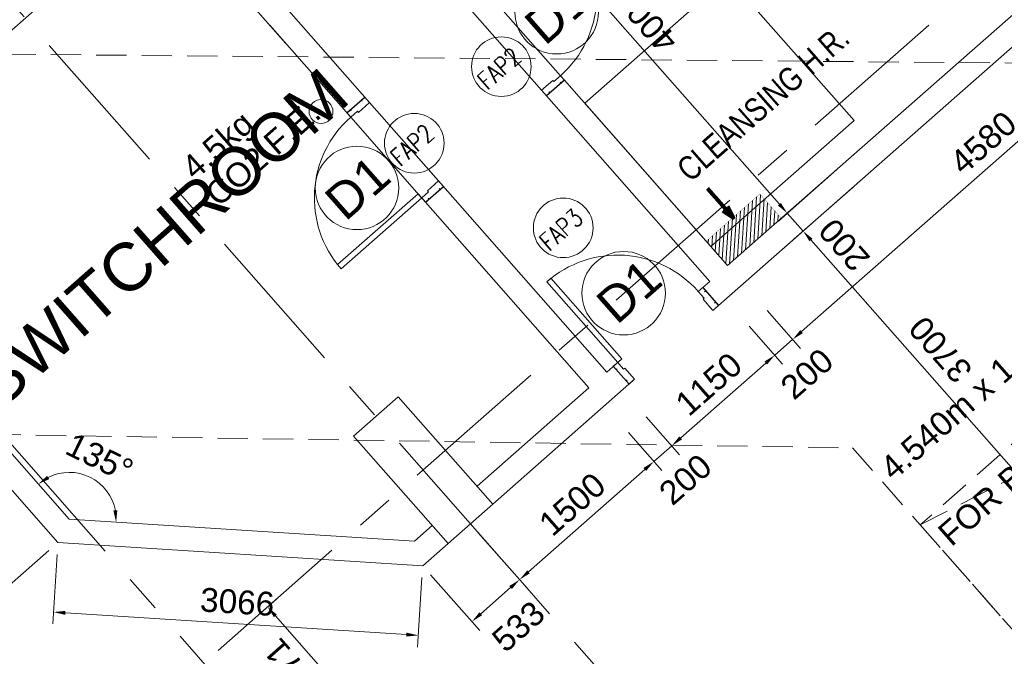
# Model space of a CAD drawing. Header units: millimetres. Extents: x 834119330 to 835277377, y 817781205 to 818243057.
# Tile 25 of 60: x 834344654 to 834352911, y 818021318 to 818026658. Entities that reach past the tile are written whole.
import ezdxf
from ezdxf.enums import TextEntityAlignment as Align

# ---------------------------------------------------------------- set-up
doc = ezdxf.new("R2010")
doc.units = ezdxf.units.MM
doc.header["$LTSCALE"] = 100
for name, pattern in [('DASHDOT', [25.4, 12.7, -6.35, 0, -6.35]), ('Grid Line', [22.225, 12.7, -3.175, 3.175, -3.175]), ('HIDDENX2', [19.05, 12.7, -6.35])]:
    doc.linetypes.add(name, pattern=pattern)
doc.layers.get('0').update_dxf_attribs({"lineweight": 0})
doc.layers.get('Defpoints').update_dxf_attribs({"lineweight": 0})
for name, color, linetype, lineweight in [('A-DOOR', 6, 'Continuous', 13), ('A-WALL', 7, 'Continuous', 13), ('ATR01', 7, 'Continuous', 0), ('DLN020__', 6, 'DASHDOT', 0), ('DLN030_1', 1, 'Continuous', 0), ('DLN0401_', 7, 'Continuous', 0), ('DLN040__', 3, 'Continuous', 0), ('DLN050_A', 2, 'Continuous', 0), ('DLN210__', 7, 'Continuous', 0), ('DLN220__', 7, 'Continuous', 0), ('DLN240__', 1, 'Continuous', 0), ('DLN280__', 3, 'Continuous', 0), ('DLN325__', 7, 'Continuous', 0), ('DLN580__', 4, 'Continuous', 0), ('FITDOOR', 7, 'Continuous', 0), ('HATCH', 8, 'Continuous', 0), ('Pump Plinth', 4, 'Continuous', 13), ('Rev_D', 20, 'Continuous', 0), ('SITE BOUNDARY', 4, 'Continuous', 0)]:
    doc.layers.add(name, color=color, linetype=linetype, lineweight=lineweight)
doc.styles.add('romans', font='romans.shx')
doc.styles.get("Standard").update_dxf_attribs({"font": 'swiss.ttf'})
doc.styles.add('StyleSwis721 Lt BT1', font='swissl.ttf')
doc.styles.add('Swis721tBT', font='swissl.ttf')
doc.dimstyles.new('INTDIM', dxfattribs={"dimtxt": 200, "dimasz": 125, "dimexe": 100, "dimexo": 150, "dimgap": 80, "dimtad": 1, "dimdec": 0, "dimzin": 11, "dimdsep": 46, "dimtxsty": 'StyleSwis721 Lt BT1', "dimblk1": '_Open3011', "dimblk2": '_Open3011', "dimsah": 1, "dimcen": -125, "dimclrd": 256, "dimclre": 256, "dimclrt": 2, "dimaunit": 1, "dimadec": 5, "dimazin": 0, "dimtfac": 1, "dimtdec": 0, "dimtofl": 0, "dimtmove": 2, "dimatfit": 3, "dimldrblk": '_Open3011', "dimfxl": 1, "dimtolj": 1, "dimtzin": 0, "dimlwd": -1, "dimlwe": -1, "dimarcsym": 0})

# ---------------------------------------------------------------- blocks, each defined once
blk = doc.blocks.new('DR1CD')
at = {"layer": 'FITDOOR'}
for p, q in [((0, 1), (45, 1)), ((0, 1), (0, 0)), ((45, 0), (45, 1)), ((0, 0), (45, 0))]:
    blk.add_line(p, q, dxfattribs=at)
blk = doc.blocks.new('DR1CM')
at = {"layer": 'FITDOOR', "color": 6}
blk.add_arc((0, 0), 1, 0, 90, dxfattribs=at)
blk = doc.blocks.new('DLN-Single Door - Opening 2 - 950 x2138 _WH_-1922936-Car Park_B2_F')
at = {"layer": 'DLN210__', "lineweight": 30}
for p, q in [((-500, -100), (-500, 100)), ((500, -100), (500, 100))]:
    blk.add_line(p, q, dxfattribs=at)
at = {"layer": 'FITDOOR'}
for p, q in [((-437.5, 100), (-500, 100)), ((-500, 62.5), (-500, 100)), ((-437.5, -25), (-437.5, 100)), ((437.5, 100), (500, 100)), ((437.5, -25), (437.5, 100)), ((500, 62.5), (500, 100)), ((-488, 62.5), (-500, 62.5)), ((488, 62.5), (500, 62.5)), ((-500, -100), (-500, -62.5)), ((-488, -62.5), (-500, -62.5)), ((-450, -100), (-450, -25)), ((-437.5, -25), (-450, -25)), ((437.5, -25), (450, -25)), ((450, -100), (450, -25)), ((488, -62.5), (500, -62.5)), ((500, -100), (500, -62.5)), ((-450, -100), (-500, -100)), ((450, -100), (500, -100))]:
    blk.add_line(p, q, dxfattribs=at)
at = {"layer": 'DLN325__', "extrusion": (0, 0, -1), "yscale": 899.9999999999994, "zscale": -0.9999999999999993, "rotation": 180}
blk.add_blockref('DR1CD', (450, -100), dxfattribs=at)
at = {"layer": 'DLN325__', "extrusion": (0, 0, -1), "xscale": 899.9999999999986, "yscale": 899.9999999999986, "zscale": -899.9999999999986, "rotation": 180}
blk.add_blockref('DR1CM', (450, -100), dxfattribs=at)
blk = doc.blocks.new('DLN-Single Door - Opening 5 -  950 x 2025 _WH_-1665005-Car Park_B2_F')
at = {"layer": 'A-DOOR'}
blk.add_blockref('DLN-Single Door - Opening 2 - 950 x2138 _WH_-1922936-Car Park_B2_F', (5, 0), dxfattribs=at)
blk = doc.blocks.new('DLN-Single Door - Opening 5 -  950 x 2025 _WH_-V7-Car Park_B1_F')
at = {"layer": 'A-DOOR', "extrusion": (0, 0, -1), "zscale": -1, "rotation": 180}
blk.add_blockref('DLN-Single Door - Opening 5 -  950 x 2025 _WH_-1665005-Car Park_B2_F', (-20, -50), dxfattribs=at)
blk = doc.blocks.new('*D121')
at = {"layer": 'Defpoints', "color": 0, "linetype": 'ByBlock', "transparency": 16777216}
for p in [(834341292.4, 818026002.4, 0), (834341055.4, 818025793.8), (834344974.5, 818022272.9, 0)]:
    blk.add_point(p, dxfattribs=at)
at = {"layer": 'DLN240__', "linetype": 'ByBlock', "transparency": 16777216}
for p, q in [((834341217.4, 818025936.3), (834340980.4, 818025727.8)), ((834344446.1, 818021941.1), (834341121.5, 818025718.8)), ((834344899.4, 818022206.9), (834344437.1, 818021800))]:
    blk.add_line(p, q, dxfattribs=at)
for points in [[(834341134, 818025729.8), (834341109, 818025707.7), (834341055.4, 818025793.8)], [(834344458.6, 818021952.1), (834344433.6, 818021930.1), (834344512.2, 818021866.1)]]:
    blk.add_solid(points, dxfattribs=at)
at = {"layer": 'DLN240__', "color": 2, "linetype": 'ByBlock', "transparency": 16777216, "insert": (834342921, 818023950.7), "char_height": 200, "attachment_point": 5, "rotation": 131.35019, "style": 'StyleSwis721 Lt BT1'}
blk.add_mtext('\\A1;5232', dxfattribs=at)
blk = doc.blocks.new('_Open301')
at = {"layer": 'Rev_D', "linetype": 'ByBlock'}
blk.add_line((0, 0), (-1, 0), dxfattribs=at)
blk = doc.blocks.new('_Open3011')
at = {"layer": 'ATR01', "linetype": 'ByBlock'}
blk.add_line((0, 0), (-1, 0), dxfattribs=at)
at = {"layer": 'ATR01', "linetype": 'ByBlock', "yscale": 1.119319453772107, "zscale": 0.008}
blk.add_blockref('_Open301', (0, 0), dxfattribs=at)
blk = doc.blocks.new('*D122')
at = {"layer": 'Defpoints', "color": 0, "linetype": 'ByBlock', "transparency": 16777216}
for p in [(834354294.4, 818027319.4, 0), (834354574.3, 818027001.3), (834350856.3, 818024293.5, 0)]:
    blk.add_point(p, dxfattribs=at)
at = {"layer": 'DLN240__', "linetype": 'ByBlock', "transparency": 16777216}
for p, q in [((834354360.5, 818027244.3), (834354640.4, 818026926.3)), ((834351211.3, 818024041.6), (834354499.3, 818026935.3)), ((834350922.4, 818024218.5), (834351202.2, 818023900.4))]:
    blk.add_line(p, q, dxfattribs=at)
for points in [[(834354488.2, 818026947.8), (834354510.3, 818026922.7), (834354574.3, 818027001.3)], [(834351200.2, 818024054.1), (834351222.3, 818024029.1), (834351136.2, 818023975.5)]]:
    blk.add_solid(points, dxfattribs=at)
at = {"layer": 'DLN240__', "color": 2, "linetype": 'ByBlock', "transparency": 16777216, "insert": (834352734.5, 818025625.6), "char_height": 200, "attachment_point": 5, "rotation": 41.35021, "style": 'StyleSwis721 Lt BT1'}
blk.add_mtext('\\A1;4580', dxfattribs=at)
blk = doc.blocks.new('*D123')
at = {"layer": 'Defpoints', "color": 0, "linetype": 'ByBlock', "transparency": 16777216}
for p in [(834350856.3, 818024293.5, 0), (834350706.1, 818024161.4, 0), (834350985.5, 818023844)]:
    blk.add_point(p, dxfattribs=at)
at = {"layer": 'DLN240__', "linetype": 'ByBlock', "transparency": 16777216}
for p, q in [((834350922.4, 818024218.5), (834351201.7, 818023901)), ((834350772.2, 818024086.3), (834351051.6, 818023768.9)), ((834351135.7, 818023976.1), (834350985.5, 818023844))]:
    blk.add_line(p, q, dxfattribs=at)
at = {"layer": 'DLN240__', "color": 2, "linetype": 'ByBlock', "transparency": 16777216, "insert": (834351256.7, 818023687.2), "char_height": 200, "attachment_point": 5, "rotation": 41.35021, "style": 'StyleSwis721 Lt BT1'}
blk.add_mtext('\\A1;200', dxfattribs=at)
blk = doc.blocks.new('*D124')
at = {"layer": 'Defpoints', "color": 0, "linetype": 'ByBlock', "transparency": 16777216}
for p in [(834350706.1, 818024161.4, 0), (834350985.7, 818023843.8), (834349842.5, 818023401.4, 0)]:
    blk.add_point(p, dxfattribs=at)
at = {"layer": 'DLN240__', "linetype": 'ByBlock', "transparency": 16777216}
for p, q in [((834350772.2, 818024086.3), (834351051.7, 818023768.7)), ((834350197.1, 818023149.8), (834350910.6, 818023777.7)), ((834349908.6, 818023326.3), (834350188.1, 818023008.7))]:
    blk.add_line(p, q, dxfattribs=at)
for points in [[(834350899.6, 818023790.2), (834350921.6, 818023765.2), (834350985.7, 818023843.8)], [(834350186.1, 818023162.3), (834350208.1, 818023137.3), (834350122, 818023083.7)]]:
    blk.add_solid(points, dxfattribs=at)
at = {"layer": 'DLN240__', "color": 2, "linetype": 'ByBlock', "transparency": 16777216, "insert": (834350433.1, 818023601), "char_height": 200, "attachment_point": 5, "rotation": 41.35021, "style": 'StyleSwis721 Lt BT1'}
blk.add_mtext('\\A1;1150', dxfattribs=at)
blk = doc.blocks.new('*D125')
at = {"layer": 'Defpoints', "color": 0, "linetype": 'ByBlock', "transparency": 16777216}
for p in [(834349842.5, 818023401.4, 0), (834349692.4, 818023269.2, 0), (834349971.8, 818022951.8)]:
    blk.add_point(p, dxfattribs=at)
at = {"layer": 'DLN240__', "linetype": 'ByBlock', "transparency": 16777216}
for p, q in [((834349908.6, 818023326.3), (834350188, 818023008.8)), ((834349758.4, 818023194.2), (834350037.8, 818022876.7)), ((834350121.9, 818023083.9), (834349971.8, 818022951.8))]:
    blk.add_line(p, q, dxfattribs=at)
at = {"layer": 'DLN240__', "color": 2, "linetype": 'ByBlock', "transparency": 16777216, "insert": (834350237.4, 818022801.3), "char_height": 200, "attachment_point": 5, "rotation": 41.35021, "style": 'StyleSwis721 Lt BT1'}
blk.add_mtext('\\A1;200', dxfattribs=at)
blk = doc.blocks.new('*D126')
at = {"layer": 'Defpoints', "color": 0, "linetype": 'ByBlock', "transparency": 16777216}
for p in [(834349692.4, 818023269.2, 0), (834349971.9, 818022951.6), (834348566.7, 818022278.5, 0)]:
    blk.add_point(p, dxfattribs=at)
at = {"layer": 'DLN240__', "linetype": 'ByBlock', "transparency": 16777216}
for p, q in [((834349758.4, 818023194.2), (834350038, 818022876.5)), ((834348921.3, 818022026.9), (834349896.9, 818022885.5)), ((834348632.8, 818022203.5), (834348912.3, 818021885.8))]:
    blk.add_line(p, q, dxfattribs=at)
for points in [[(834349885.9, 818022898), (834349907.9, 818022873), (834349971.9, 818022951.6)], [(834348910.3, 818022039.4), (834348932.3, 818022014.4), (834348846.3, 818021960.9)]]:
    blk.add_solid(points, dxfattribs=at)
at = {"layer": 'DLN240__', "color": 2, "linetype": 'ByBlock', "transparency": 16777216, "insert": (834349288.3, 818022593.4), "char_height": 200, "attachment_point": 5, "rotation": 41.35021, "style": 'StyleSwis721 Lt BT1'}
blk.add_mtext('\\A1;1500', dxfattribs=at)
blk = doc.blocks.new('*D128')
at = {"layer": 'Defpoints', "color": 0, "linetype": 'ByBlock', "transparency": 16777216}
for p in [(834346066.1, 818027389.6, 0), (834342823.6, 818025019.4), (834343063.4, 818024747, 0)]:
    blk.add_point(p, dxfattribs=at)
at = {"layer": 'DLN240__', "linetype": 'ByBlock', "transparency": 16777216}
for p, q in [((834346000.1, 818027464.7), (834345760.3, 818027737.1)), ((834345751.3, 818027596), (834342898.7, 818025085.5)), ((834342997.3, 818024822.1), (834342757.6, 818025094.5))]:
    blk.add_line(p, q, dxfattribs=at)
for points in [[(834345740.3, 818027608.5), (834345762.3, 818027583.4), (834345826.4, 818027662)], [(834342887.7, 818025098), (834342909.7, 818025072.9), (834342823.6, 818025019.4)]]:
    blk.add_solid(points, dxfattribs=at)
at = {"layer": 'DLN240__', "color": 2, "linetype": 'ByBlock', "transparency": 16777216, "insert": (834344204.3, 818026477.9), "char_height": 200, "attachment_point": 5, "rotation": 41.35021, "style": 'StyleSwis721 Lt BT1'}
blk.add_mtext('\\A1;4000', dxfattribs=at)
blk = doc.blocks.new('*D133')
at = {"layer": 'Defpoints', "color": 0, "linetype": 'ByBlock', "transparency": 16777216}
for p in [(834348940.5, 818028470.5, 0), (834351583.1, 818025467.7, 0), (834351091.1, 818025034.8)]:
    blk.add_point(p, dxfattribs=at)
at = {"layer": 'DLN240__', "linetype": 'ByBlock', "transparency": 16777216}
for p, q in [((834348865.4, 818028404.4), (834348373.4, 818027971.4)), ((834348514.6, 818027962.4), (834351025.1, 818025109.8)), ((834351508, 818025401.7), (834351016.1, 818024968.7))]:
    blk.add_line(p, q, dxfattribs=at)
for points in [[(834348527.1, 818027973.4), (834348502, 818027951.4), (834348448.5, 818028037.5)], [(834351037.6, 818025120.8), (834351012.5, 818025098.8), (834351091.1, 818025034.8)]]:
    blk.add_solid(points, dxfattribs=at)
at = {"layer": 'DLN240__', "color": 2, "linetype": 'ByBlock', "transparency": 16777216, "insert": (834349907, 818026656.9), "char_height": 200, "attachment_point": 5, "rotation": 131.35019, "style": 'StyleSwis721 Lt BT1'}
blk.add_mtext('\\A1;4000', dxfattribs=at)
blk = doc.blocks.new('*D134')
at = {"layer": 'Defpoints', "color": 0, "linetype": 'ByBlock', "transparency": 16777216}
for p in [(834351583.1, 818025467.7, 0), (834351715.2, 818025317.6, 0), (834351223.7, 818024885)]:
    blk.add_point(p, dxfattribs=at)
at = {"layer": 'DLN240__', "linetype": 'ByBlock', "transparency": 16777216}
for p, q in [((834351508, 818025401.7), (834351016.5, 818024969.1)), ((834351640.2, 818025251.5), (834351148.7, 818024819)), ((834351091.6, 818025035.2), (834351223.7, 818024885))]:
    blk.add_line(p, q, dxfattribs=at)
at = {"layer": 'DLN240__', "color": 2, "linetype": 'ByBlock', "transparency": 16777216, "insert": (834351569.1, 818024769.3), "char_height": 200, "attachment_point": 5, "rotation": 131.35019, "style": 'StyleSwis721 Lt BT1'}
blk.add_mtext('\\A1;200', dxfattribs=at)
blk = doc.blocks.new('*D172')
at = {"layer": 'Defpoints', "color": 0, "linetype": 'ByBlock', "transparency": 16777216}
for p in [(834350971, 818024662.6, 0), (834353667.8, 818022107.8), (834353181.1, 818021679.5, 0)]:
    blk.add_point(p, dxfattribs=at)
at = {"layer": 'DLN240__', "linetype": 'ByBlock', "transparency": 16777216}
for p, q in [((834351046.1, 818024728.7), (834351298.8, 818024951.1)), ((834351289.8, 818024810), (834353601.8, 818022182.9)), ((834353256.2, 818021745.6), (834353742.9, 818022173.9))]:
    blk.add_line(p, q, dxfattribs=at)
for points in [[(834351302.3, 818024821), (834351277.3, 818024798.9), (834351223.7, 818024885)], [(834353614.3, 818022193.9), (834353589.3, 818022171.9), (834353667.8, 818022107.8)]]:
    blk.add_solid(points, dxfattribs=at)
at = {"layer": 'DLN240__', "color": 2, "linetype": 'ByBlock', "transparency": 16777216, "insert": (834352376.3, 818023890.8), "char_height": 200, "attachment_point": 5, "rotation": 131.35019, "style": 'StyleSwis721 Lt BT1'}
blk.add_mtext('\\A1;3700', dxfattribs=at)
blk = doc.blocks.new('*D177')
at = {"layer": 'Defpoints', "color": 0, "linetype": 'ByBlock', "transparency": 16777216}
for p in [(834348433.7, 818022429.6, 0), (834348033.7, 818022077.8, 0), (834348446.1, 818021609.2)]:
    blk.add_point(p, dxfattribs=at)
at = {"layer": 'DLN240__', "linetype": 'ByBlock', "transparency": 16777216}
for p, q in [((834348499.8, 818022354.6), (834348912.1, 818021886.1)), ((834348099.8, 818022002.7), (834348512.2, 818021534.1)), ((834348771, 818021895.1), (834348521.2, 818021675.2))]:
    blk.add_line(p, q, dxfattribs=at)
for points in [[(834348760, 818021907.6), (834348782, 818021882.5), (834348846, 818021961.1)], [(834348510.2, 818021687.7), (834348532.2, 818021662.7), (834348446.1, 818021609.2)]]:
    blk.add_solid(points, dxfattribs=at)
at = {"layer": 'DLN240__', "color": 2, "linetype": 'ByBlock', "transparency": 16777216, "insert": (834348836.7, 818021568.6), "char_height": 200, "attachment_point": 5, "rotation": 41.35021, "style": 'StyleSwis721 Lt BT1'}
blk.add_mtext('\\A1;533', dxfattribs=at)
blk = doc.blocks.new('*D182')
at = {"layer": 'Defpoints', "color": 0, "linetype": 'ByBlock', "transparency": 16777216}
for p in [(834341667.8, 818026333, 0), (834345094.9, 818022859.9), (834345069.7, 818022467.3, 0), (834345069.9, 818022467.3, 0), (834347963.8, 818022282.6, 0)]:
    blk.add_point(p, dxfattribs=at)
at = {"layer": 'DLN240__', "linetype": 'ByBlock', "transparency": 16777216}
blk.add_arc((834345069.9, 818022467.3), 393.5, 10.95013, 116.74955, dxfattribs=at)
for points in [[(834344902.1, 818022804.8), (834344883.4, 818022832.4), (834344809.9, 818022762.6)], [(834345472.8, 818022543.1), (834345439.6, 818022540.9), (834345462.6, 818022442.2)]]:
    blk.add_solid(points, dxfattribs=at)
at = {"layer": 'DLN240__', "color": 2, "linetype": 'ByBlock', "transparency": 16777216, "insert": (834345323.9, 818022984.5), "char_height": 200, "attachment_point": 5, "rotation": 333.84984, "style": 'StyleSwis721 Lt BT1'}
blk.add_mtext('\\A1;135°', dxfattribs=at)
blk = doc.blocks.new('*D183')
at = {"layer": 'Defpoints', "color": 0, "linetype": 'ByBlock', "transparency": 16777216}
for p in [(834344974.3, 818022272.9, 0), (834348033.7, 818022077.8, 0), (834347996.5, 818021493.8)]:
    blk.add_point(p, dxfattribs=at)
at = {"layer": 'DLN240__', "linetype": 'ByBlock', "transparency": 16777216}
for p, q in [((834344967.9, 818022173.1), (834344930.7, 818021589.2)), ((834348027.3, 818021978), (834347990.1, 818021394)), ((834345036.8, 818021682.6), (834347896.7, 818021500.2))]:
    blk.add_line(p, q, dxfattribs=at)
for points in [[(834345037.9, 818021699.2), (834345035.8, 818021666), (834344937, 818021689)], [(834347897.7, 818021516.8), (834347895.6, 818021483.5), (834347996.5, 818021493.8)]]:
    blk.add_solid(points, dxfattribs=at)
at = {"layer": 'DLN240__', "color": 2, "linetype": 'ByBlock', "transparency": 16777216, "insert": (834346478.4, 818021773.8), "char_height": 200, "attachment_point": 5, "rotation": 356.34984, "style": 'StyleSwis721 Lt BT1'}
blk.add_mtext('\\A1;3066', dxfattribs=at)
blk = doc.blocks.new('Grid Line')
at = {"layer": 'DLN020__', "linetype": 'Grid Line'}
for p, q in [((5410.4, -35085.3), (5410.4, 27471)), ((7860.9, -35085.3), (7860.9, 27471)), ((-9985.2, -11890.4), (30672.2, -11890.4))]:
    blk.add_line(p, q, dxfattribs=at)
blk = doc.blocks.new('*D2090')
at = {"layer": 'Defpoints', "color": 0, "linetype": 'ByBlock', "transparency": 16777216}
for p in [(834346732.7, 818021731.9), (834346452.7, 818021485.5), (834347094.3, 818020756.5, 0)]:
    blk.add_point(p, dxfattribs=at)
at = {"layer": 'DLN240__', "linetype": 'ByBlock', "transparency": 16777216}
for p, q in [((834346657.7, 818021665.8), (834346807.8, 818021798)), ((834347308.3, 818021078), (834346798.8, 818021656.8)), ((834347299.3, 818020936.8), (834347449.4, 818021069))]:
    blk.add_line(p, q, dxfattribs=at)
for points in [[(834346786.3, 818021645.8), (834346811.3, 818021667.8), (834346732.7, 818021731.9)], [(834347295.7, 818021067), (834347320.8, 818021089), (834347374.3, 818021002.9)]]:
    blk.add_solid(points, dxfattribs=at)
at = {"layer": 'DLN240__', "color": 2, "linetype": 'ByBlock', "transparency": 16777216, "insert": (834346916.3, 818021246.6), "char_height": 200, "attachment_point": 5, "rotation": 131.3502, "style": 'StyleSwis721 Lt BT1', "bg_fill": 3, "box_fill_scale": 1.1, "bg_fill_color": 256, "bg_fill_true_color": 13158600, "bg_fill_transparency": 0}
blk.add_mtext('\\A1;971', dxfattribs=at)

msp = doc.modelspace()

# ---------------------------------------------------------------- hatches: boundary and pattern name
at = {"linetype": 'ByBlock'}
h = msp.add_hatch(dxfattribs=at)
h.set_pattern_fill('ANSI31', color=8, scale=10)
h.set_pattern_definition([(86.34984, (834357388.728, 818073559.81), (-31.685591, 2.021338), [])])
h.paths.add_polyline_path([(834350591.2, 818024594.8), (834350411, 818024799.5), (834350861.4, 818025195.9), (834351041.6, 818024991.2)])
at = {"layer": 'A-WALL', "linetype": 'ByBlock'}
h = msp.add_hatch(dxfattribs=at)
h.set_pattern_fill('EARTH', color=1, scale=70, angle=45)
h.set_pattern_definition([(86.3502, (834259067.97, 817913852.15), (-415.3025, 471.8944), [444.5, -444.5]), (86.3502, (834258901.62, 817913862.76), (-415.3025, 471.8944), [444.5, -444.5]), (86.3502, (834258735.27, 817913873.37), (-415.3025, 471.8944), [444.5, -444.5]), (176.3502, (834258683.36, 817913932.35), (-471.8944, -415.3025), [444.5, -444.5]), (176.3502, (834258693.97, 817914098.7), (-471.8944, -415.3025), [444.5, -444.5]), (176.3502, (834258704.6, 817914265.05), (-471.8944, -415.3025), [444.5, -444.5])])
edge = h.paths.add_edge_path()
edge.add_line((834340573.9, 818045816.1), (834336024.8, 818041812.5))
edge.add_arc((834369885.6, 818077441.2), 49152.4, 226.4573, 266.43381)
edge.add_line((834366828.2, 818028384), (834367803.6, 818014432.8))
edge.add_line((834367803.6, 818014432.8), (834358038.5, 818005838.6))
edge.add_line((834358038.5, 818005838.6), (834354765.1, 818002958.1))
edge.add_line((834354765.1, 818002958.1), (834360515.3, 817996424.3))
edge.add_line((834360515.3, 817996424.3), (834377661.1, 818011513.8))
edge.add_line((834377661.1, 818011513.8), (834376055.4, 818034955.1))
edge.add_arc((834369649.8, 818077415.9), 42941.2, 227.38201, 278.57894, ccw=False)
at = {"layer": 'HATCH', "linetype": 'Continuous', "ltscale": 0.2}
h = msp.add_hatch(dxfattribs=at)
h.set_pattern_fill('DGN_ANSI31', color=8, scale=25, style=0, pattern_type=2)
h.set_pattern_definition([(210.400428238, (848684328.11, 1012279243.28), (40.166941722, -68.46172228), [])])
edge = h.paths.add_edge_path()
edge.add_line((834304369.9, 818035393.6), (834304072.5, 818035435.5))
edge.add_line((834304072.5, 818035435.5), (834304030.7, 818034793.1))
edge.add_line((834304030.7, 818034793.1), (834293138.2, 818027176))
edge.add_line((834293138.2, 818027176), (834292658.4, 818027311.6))
edge.add_line((834292658.4, 818027311.6), (834292163.3, 818025227.6))
edge.add_line((834292163.3, 818025227.6), (834293757.1, 818024607))
edge.add_line((834293757.1, 818024607), (834294865.4, 818023967.6))
edge.add_line((834294865.4, 818023967.6), (834296156.9, 818022940))
edge.add_line((834296156.9, 818022940), (834297099.8, 818021932.8))
edge.add_line((834297099.8, 818021932.8), (834302306.7, 818016010.1))
edge.add_line((834302306.7, 818016010.1), (834273579.6, 817990755.2))
edge.add_line((834273579.6, 817990755.2), (834331000.9, 817925420.6))
edge.add_line((834331000.9, 817925420.6), (834375196.2, 817964315.9))
edge.add_line((834375196.2, 817964315.9), (834374066.3, 817980996.7))
edge.add_line((834374066.3, 817980996.7), (834339463.3, 818020376.1))
edge.add_arc((834328000.5, 818007970.7), 16890.5, 47.26121, 51.69748)
edge.add_arc((834333427.8, 818015250.8), 7817.6, 49.84168, 69.2308)
edge.add_arc((834333018.9, 818015427.3), 7810.3, 65.9651, 78.45877)
edge.add_arc((834332634.6, 818013897.1), 9386.7, 78.02895, 87.71232)
edge.add_arc((834332591.4, 818014607.8), 8678.6, 87.24053, 99.73592)
edge.add_line((834331123.8, 818023161.4), (834329930.9, 818024516.8))
edge.add_line((834329930.9, 818024516.8), (834326628.6, 818028269.1))
edge.add_line((834326628.6, 818028269.1), (834325599.3, 818029438.7))
edge.add_line((834325599.3, 818029438.7), (834316188.4, 818021156.4))
edge.add_line((834316188.4, 818021156.4), (834313686.5, 818024016.5))
edge.add_line((834313686.5, 818024016.5), (834313235.7, 818023646.4))
edge.add_line((834313235.7, 818023646.4), (834312968.7, 818023950.2))
edge.add_line((834312968.7, 818023950.2), (834311053.4, 818022266.5))
edge.add_line((834311053.4, 818022266.5), (834308435.8, 818025244))
edge.add_line((834308435.8, 818025244), (834306762.3, 818027183.3))
edge.add_arc((834311650.7, 818031401.6), 6456.8, 206.93823, 220.79234, ccw=False)
edge.add_arc((834329611.1, 818040528.5), 26603.2, 202.06495, 206.93823, ccw=False)
edge.add_arc((834312203.4, 818033472.4), 7819.8, 183.39777, 202.06495, ccw=False)
edge.add_arc((834329308.3, 818034488), 24954.8, 177.92009, 183.39777, ccw=False)

# ---------------------------------------------------------------- linework, layer by layer
at = {"layer": 'DLN0401_', "color": 0}
for centre in [(834349157, 818026720.3, 0), (834347482.5, 818025246.6, 0), (834349719.2, 818024363.6, 0)]:
    msp.add_circle(centre, 350, dxfattribs=at)
at = {"layer": 'DLN050_A'}
for centre in [(834348693.2, 818026263.7, 0), (834347963.3, 818025621.3, 0), (834349212, 818024911.7, 0)]:
    msp.add_circle(centre, 250, dxfattribs=at)
at = {"layer": 'DLN210__', "lineweight": 13}
for p, q in [((834350467.7, 818024219.7, 0), (834354939.5, 818028155.2, 0)), ((834348621.4, 818022594.8, 0), (834349810.9, 818023641.6, 0)), ((834348489.3, 818022744.9, 0), (834349427.3, 818023570.4, 0))]:
    msp.add_line(p, q, dxfattribs=at)
at = {"layer": 'DLN210__', "color": 1}
for p, q in [((834348624.1, 818026829.9, 0), (834349188.9, 818026188.1, 0)), ((834348452.5, 818026722.2, 0), (834349030.5, 818026065.4, 0)), ((834347588.8, 818025962.1, 0), (834348166.9, 818025305.3, 0)), ((834347430.4, 818025839.4, 0), (834348025, 818025163.8, 0))]:
    msp.add_line(p, q, dxfattribs=at)
at = {"layer": 'DLN210__'}
for p, q in [((834346751.6, 818026610.7, 0), (834347430.4, 818025839.4, 0)), ((834347033.9, 818026592.7, 0), (834349577.4, 818023702.6, 0)), ((834341385.5, 818026350.8, 0), (834344974.3, 818022272.9, 0)), ((834341667.8, 818026332.7, 0), (834345069.7, 818022467.3, 0)), ((834347995.3, 818025197.6, 0), (834349427.3, 818023570.4, 0)), ((834347963.8, 818022282.6, 0), (834345069.7, 818022467.3, 0)), ((834347963.8, 818022282.6, 0), (834348113.9, 818022414.8, 0)), ((834348033.7, 818022077.8, 0), (834344974.3, 818022272.9, 0)), ((834348033.7, 818022077.8, 0), (834348246, 818022264.6, 0))]:
    msp.add_line(p, q, dxfattribs=at)
for points in [[(834347033.9, 818026592.7, 0), (834344820.7, 818029107.5, 0)], [(834346883.7, 818026460.6, 0), (834344670.5, 818028975.4, 0)], [(834350591.2, 818024594.8, 0), (834354714.8, 818028223.8, 0)], [(834349222, 818026150.6, 0), (834350591.2, 818024594.8, 0)], [(834349071.8, 818026018.4, 0), (834350441, 818024462.6, 0)], [(834350345, 818024378.1, 0), (834350441, 818024462.6, 0)], [(834349577.4, 818023702.6, 0), (834349703.2, 818023813.2, 0)], [(834348033.7, 818022077.8, 0), (834344974.5, 818022272.9, 0)]]:
    msp.add_polyline3d(points, dxfattribs=at)
at = {"layer": 'DLN220__', "color": 4, "linetype": 'HIDDENX2', "ltscale": 0.2}
msp.add_line((834352206, 818022421.2, 0), (834356527, 818024625.4, 0), dxfattribs=at)
at = {"layer": 'DLN220__', "color": 4, "linetype": 'HIDDENX2', "ltscale": 0.2, "elevation": 0}
msp.add_lwpolyline([(834336408.3, 818023302.6), (834351638.4, 818023066.2), (834352998.8, 818021520.4), (834356527, 818024625.4), (834355074.8, 818026276.2), (834339936.6, 818026407.7)], dxfattribs=at)
msp.add_lwpolyline([(834355734.3, 818025526.3), (834352206, 818022421.2), (834352998.8, 818021520.4), (834356527, 818024625.4)], close=True, dxfattribs=at)
at = {"layer": 'DLN220__', "color": 6, "linetype": 'HIDDENX2', "ltscale": 0.1, "const_width": 2, "elevation": 0}
msp.add_lwpolyline([(834350591.2, 818024594.8), (834350411, 818024799.5), (834350861.4, 818025195.9), (834351041.6, 818024991.2)], close=True, dxfattribs=at)
at = {"layer": 'DLN280__', "extrusion": (0, 0, -1)}
msp.add_line((834347453.3, 818023165.3, 0), (834347453.3, 818023165.3, 0), dxfattribs=at)
at = {"layer": 'DLN280__', "extrusion": (0, -3.38813e-21, -1), "elevation": 0}
msp.add_lwpolyline([(-834347453.3, 818023165.3), (-834347828.6, 818023495.6), (-834348621.4, 818022594.8), (-834348246.1, 818022264.5)], close=True, dxfattribs=at)
at = {"layer": 'DLN580__'}
msp.add_circle((834347180.9, 818025887.3, 0), 100, dxfattribs=at)
at = {"layer": 'Pump Plinth', "elevation": 0}
msp.add_lwpolyline([(834349392.7, 818025956.2), (834350593.8, 818027013.3), (834351650.8, 818025812.2), (834350449.7, 818024755.1)], close=True, dxfattribs=at)

# ---------------------------------------------------------------- block references
at = {"layer": 'A-DOOR'}
for p, rotation in [((834348837.6, 818026511.6, 0), 311.3501958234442), ((834347781.8, 818025515.9, 0), 131.3501958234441), ((834350021.5, 818024026.8, 0), 41.35019583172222)]:
    msp.add_blockref('DLN-Single Door - Opening 5 -  950 x 2025 _WH_-V7-Car Park_B1_F', p, dxfattribs=dict(at, rotation=rotation))
at = {"layer": 'SITE BOUNDARY', "color": 1, "rotation": 41.35019583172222}
msp.add_blockref('Grid Line', (834334280.8, 818026612.6, 0), dxfattribs=at)

# ---------------------------------------------------------------- texts
at = {"layer": 'DLN0401_', "style": 'Swis721tBT'}
for p in [(834349059.1, 818026432, 0), (834347384.7, 818024958.3, 0), (834349661.2, 818024091.6, 0)]:
    msp.add_text('D1', height=300, rotation=41.35021, dxfattribs=at).set_placement(p)
at = {"layer": 'DLN040__', "color": 0, "char_height": 200, "attachment_point": 1, "rotation": 41.3502, "line_spacing_factor": 2.20667}
for s, insert in [('{\\W0.8;CLEANSING H.R.}', (834350145.7, 818025437.6, 0)), ('4.540m x 1.000m SMOKE VENT B1-1 \\PFOR BASEMENT B1. ', (834351849.2, 818022933.5, 0))]:
    msp.add_mtext(s, dxfattribs=dict(at, insert=insert))
at = {"layer": 'DLN040__', "color": 0, "insert": (834343247.5, 818024776.9, 0), "char_height": 400, "width": 1499.69, "attachment_point": 1, "rotation": 41.3502, "line_spacing_factor": 2.20667}
msp.add_mtext('LV SWITCHROOM', dxfattribs=at)
at = {"layer": 'DLN050_A', "style": 'romans', "width": 0.8}
for s, p in [('FAP2', (834348676, 818026248.6, 0)), ('FAP2', (834347946.1, 818025606.2, 0)), ('FAP3', (834349194.8, 818024896.6, 0))]:
    msp.add_text(s, height=150, rotation=41.35021, dxfattribs=at).set_placement(p, align=Align.MIDDLE_CENTER)
at = {"layer": 'DLN580__', "style": 'Swis721tBT'}
for s, p in [('4.5kg', (834346123.5, 818025304.7, 0)), ('CO2 F.E.', (834346322, 818025079.2, 0))]:
    msp.add_text(s, height=200, rotation=41.35021, dxfattribs=at).set_placement(p)

# ---------------------------------------------------------------- dimensions: what is measured, and where the dimension line sits
at = {"layer": 'DLN240__', "linetype": 'ByBlock'}
for base, p1, p2, angle, picture, middle in [((834351091.1, 818025034.8, 0), (834348940.5, 818028470.5, 0), (834351583.1, 818025467.7, 0), 311.35019, '*D133', (834349907, 818026656.9, 0)), ((834342823.6, 818025019.4, 0), (834346066.1, 818027389.6, 0), (834343063.4, 818024747, 0), 221.35021, '*D128', (834344204.3, 818026477.9, 0)), ((834354574.3, 818027001.3, 0), (834350856.3, 818024293.5, 0), (834354294.4, 818027319.4, 0), 41.35021, '*D122', (834352734.5, 818025625.6, 0)), ((834341055.4, 818025793.8, 0), (834344974.5, 818022272.9, 0), (834341292.4, 818026002.4, 0), 131.35019, '*D121', (834342921, 818023950.7, 0)), ((834350985.7, 818023843.8, 0), (834349842.5, 818023401.4, 0), (834350706.1, 818024161.4, 0), 41.35021, '*D124', (834350433.1, 818023601, 0)), ((834349971.9, 818022951.6, 0), (834348566.7, 818022278.5, 0), (834349692.4, 818023269.2, 0), 41.35021, '*D126', (834349288.3, 818022593.4, 0))]:
    dim = msp.add_linear_dim(base=base, p1=p1, p2=p2, angle=angle, dimstyle='INTDIM', override={"dimasz": 100, "dimexo": 100, "dimtix": 1, "dimtofl": 1, "dimfxl": 100, "dimarcsym": 2}, dxfattribs=at)
    dim.commit()
    dim.dimension.update_dxf_attribs({"geometry": picture, "text_midpoint": middle})
dim = msp.add_angular_dim_2l(base=(834345094.9, 818022859.9), line1=((834347963.8, 818022282.6, 0), (834345069.7, 818022467.3, 0)), line2=((834341667.8, 818026333, 0), (834345069.9, 818022467.3, 0)), dimstyle='INTDIM', override={"dimasz": 100, "dimexo": 100, "dimadec": 0, "dimtix": 1, "dimtofl": 1, "dimfxl": 100, "dimarcsym": 2}, dxfattribs=at)
dim.commit()
dim.dimension.update_dxf_attribs({"geometry": '*D182', "text_midpoint": (834345323.9, 818022984.5, 0)})
for base, p1, p2, angle, picture, middle in [((834351223.7, 818024885, 0), (834351583.1, 818025467.7, 0), (834351715.2, 818025317.6, 0), 311.35019, '*D134', (834351569.1, 818024769.3, 0)), ((834353667.8439, 818022107.8481, 0), (834350971.0431, 818024662.6493, 0), (834353181.1381, 818021679.5107, 0), 311.35019, '*D172', (834352376.3197, 818023890.8396, 0)), ((834350985.5, 818023844, 0), (834350856.3, 818024293.5, 0), (834350706.1, 818024161.4, 0), 221.35021, '*D123', (834351256.7, 818023687.2, 0)), ((834349971.8, 818022951.8, 0), (834349842.5, 818023401.4, 0), (834349692.4, 818023269.2, 0), 221.35021, '*D125', (834350237.4, 818022801.3, 0)), ((834348446.1, 818021609.2, 0), (834348433.7, 818022429.6, 0), (834348033.7, 818022077.8, 0), 221.35021, '*D177', (834348836.7, 818021568.6, 0))]:
    dim = msp.add_linear_dim(base=base, p1=p1, p2=p2, angle=angle, dimstyle='INTDIM', override={"dimasz": 100, "dimexo": 100, "dimtix": 1, "dimtofl": 1, "dimfxl": 100, "dimarcsym": 2}, dxfattribs=at)
    dim.commit()
    dim.dimension.update_dxf_attribs({"geometry": picture, "text_midpoint": middle, "dimtype": 160})
dim = msp.add_aligned_dim(p1=(834344974.3, 818022272.9, 0), p2=(834348033.7, 818022077.8, 0), distance=-585.1, dimstyle='INTDIM', override={"dimasz": 100, "dimexo": 100, "dimtix": 1, "dimtofl": 1, "dimfxl": 100, "dimarcsym": 2}, dxfattribs=at)
dim.commit()
dim.dimension.update_dxf_attribs({"geometry": '*D183', "text_midpoint": (834346478.4, 818021773.8)})

# ---------------------------------------------------------------- leaders
at = {"layer": 'DLN030_1'}
msp.add_leader([(834350636.2, 818024997.7, 0), (834350422.5, 818025240.6, 0)], dimstyle='INTDIM', override={"dimtxt": 100, "dimasz": 100, "dimgap": 30, "dimtad": 0, "dimclrd": 0, "dimldrblk": 'Open30', "dimlwd": 65534}, dxfattribs=at)

# ---------------------------------------------------------------- next in the draw order: dimensions: what is measured, and where the dimension line sits
at = {"layer": 'DLN240__', "linetype": 'ByBlock'}
dim = msp.add_linear_dim(base=(834346732.7, 818021731.9, 0), p1=(834347094.3, 818020756.5, 0), p2=(834346452.7, 818021485.5, 0), angle=131.3502, dimstyle='INTDIM', override={"dimasz": 100, "dimexo": 100, "dimfxl": 100, "dimfxlon": 1, "dimtfill": 1, "dimarcsym": 2}, dxfattribs=at)
dim.commit()
dim.dimension.update_dxf_attribs({"geometry": '*D2090', "text_midpoint": (834346916.3, 818021246.6, 0)})

doc.saveas('drawing.dxf')
